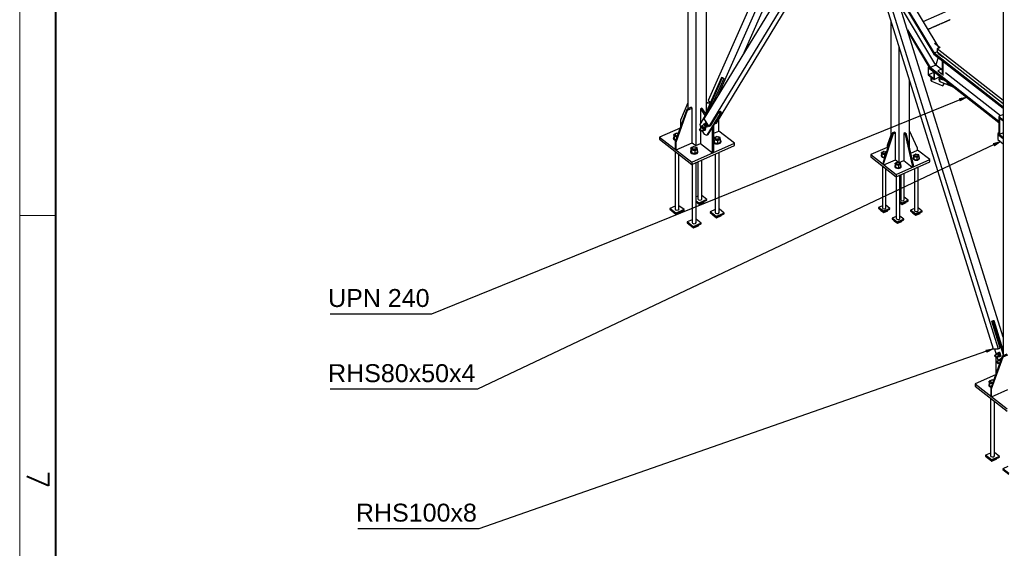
# Paper-space layout 'A0 Advance Steel' of a CAD drawing. Header units: millimetres. Extents: x 292 to 712, y 182 to 776.
# Tile 2 of 61: x 292 to 430, y 284 to 358. Entities that reach past the tile are written whole.
import ezdxf

# ---------------------------------------------------------------- set-up
doc = ezdxf.new("R2010")
doc.units = ezdxf.units.MM
doc.layers.get('0').update_dxf_attribs({"linetype": 'CONTINUOUS'})
for name, color, linetype, lineweight in [('5', 7, 'CONTINUOUS', 15), ('RAHM2', 1, 'CONTINUOUS', 15), ('RAHM3', 51, 'CONTINUOUS', 30), ('RAHM5', 3, 'CONTINUOUS', 40)]:
    doc.layers.add(name, color=color, linetype=linetype, lineweight=lineweight)
for name, color, linetype in [('AS_Belki', 145, 'CONTINUOUS'), ('AS_Blachy', 30, 'CONTINUOUS'), ('AS_Kotwy', 9, 'CONTINUOUS'), ('AS_Kraty', 9, 'CONTINUOUS'), ('AS_Schody', 253, 'CONTINUOUS'), ('AS_Sruby', 9, 'CONTINUOUS')]:
    doc.layers.add(name, color=color, linetype=linetype)
doc.styles.add('Arial', font='arial.ttf')
doc.styles.add('ROMANS', font='romans.shx', dxfattribs={"width": 0.9})

# ---------------------------------------------------------------- blocks, each defined once
blk = doc.blocks.new('132QEWDSAASD')
at = {"layer": 'RAHM2'}
blk.add_line((446, 0), (446, 5), dxfattribs=at)
blk.add_lwpolyline([(0, 0), (0, 420), (594, 420), (594, 0)], close=True, dxfattribs=at)
at = {"layer": 'RAHM5'}
blk.add_line((25, 5), (589, 5), dxfattribs=at)
at = {"layer": 'RAHM3', "style": 'ROMANS'}
blk.add_text('7', height=3, dxfattribs=at).set_placement((481.5, 1))
blk = doc.blocks.new('5ytrhfgvc')
at = {"layer": '5'}
blk.add_blockref('132QEWDSAASD', (0, 0), dxfattribs=at)

psp = doc.layouts.new('A0 Advance Steel')

# ---------------------------------------------------------------- hatches: boundary and pattern name
at = {"layer": 'AS_Kraty', "extrusion": (-3.81165e-17, 0.809331, 0.587353)}
h = psp.add_hatch(dxfattribs=at)
h.set_pattern_fill('GRATE', color=9, scale=0.266667, angle=127.0557, style=0)
h.set_pattern_definition([(127.0557, (-431.33213, -32640.98372), (-0.1689205, -0.1275485), []), (217.0557, (-431.3321, -32640.9837), (0.510194, -0.675682), [])])
h.paths.add_polyline_path([(-428.54, -32652.98), (-419.27, -32646.02), (-419.32, -32645.83), (-420.49, -32642.52), (-420.13, -32642.88), (-420.91, -32641.73), (-420.54, -32641.45), (-429.76, -32629.25), (-429.76, -32649.38), (-428.57, -32651.06), (-428.57, -32652.94)], flags=0)
h.paths.add_polyline_path([(-434.32, -32650.74), (-434.32, -32650.19), (-434.29, -32650.12), (-432.37, -32648.68), (-432.37, -32648.58), (-432.37, -32627.89), (-432.39, -32627.86), (-438.31, -32632.3), (-438.35, -32632.36), (-438.35, -32645.42)], flags=0)
h.paths.add_polyline_path([(-438.35, -32645.42), (-438.35, -32632.36), (-438.36, -32632.34), (-444.65, -32637.07), (-444.64, -32637.08)], flags=0)

# ---------------------------------------------------------------- linework, layer by layer
at = {"color": 0, "linetype": 'ByBlock', "lineweight": -2}
for p, q in [((423.63, 346.58), (424.61, 346.8)), ((423.63, 346.58), (423.75, 346.27)), ((424.61, 346.8), (423.75, 346.27)), ((428.41, 340.3), (429.38, 340.58)), ((428.41, 340.3), (428.55, 340)), ((429.38, 340.58), (428.55, 340)), ((427.35, 311.5, -40087.8), (428.35, 311.67, -40087.8)), ((427.35, 311.5, -40087.8), (427.46, 311.18, -40087.8)), ((428.35, 311.67, -40087.8), (427.46, 311.18, -40087.8))]:
    psp.add_line(p, q, dxfattribs=at)
at = {"color": 7}
for points in [[(424.61, 346.8), (349.93, 316.51), (335.76, 316.51)], [(429.38, 340.58), (356.34, 306.02), (335.76, 306.02)], [(428.35, 311.67), (356.53, 286.56), (339.64, 286.56)]]:
    psp.add_lwpolyline(points, dxfattribs=at)
at = {"layer": 'AS_Belki', "linetype": 'Continuous', "ltscale": 0.15}
for p, q in [((385.7, 484.72), (385.7, 345.15)), ((386.82, 484.72), (386.82, 340.02)), ((429.76, 484.72), (429.76, 310.71)), ((388.31, 344.48), (388.31, 390.6)), ((402.83, 378.61), (388.57, 346.34)), ((390, 347.14), (403.45, 377.58)), ((393.59, 353.03), (404.01, 376.64)), ((406.83, 374.79), (387.95, 343.77)), ((407.53, 373.72), (388.65, 342.7)), ((389.72, 343.17), (408.25, 373.62)), ((409.47, 372.2), (428.35, 311.67)), ((410.17, 372.18), (429.05, 311.65)), ((429.76, 313.28), (411.27, 372.55)), ((414.08, 357.44), (414.08, 341.1)), ((416.69, 355.17), (416.69, 355.5)), ((415.2, 353.85), (415.2, 337.69)), ((419.38, 351), (419.29, 350.96)), ((419.29, 350.96), (420.09, 350.34)), ((419.29, 350.96), (419.29, 349.88)), ((419.33, 350.88), (420.05, 350.31)), ((419.33, 349.9), (419.33, 350.88)), ((390.73, 349.39), (389.2, 345.93)), ((390.58, 349.5), (390.59, 349.49)), ((390.58, 349.5), (390.58, 349.5)), ((390.59, 349.49), (390.73, 349.39)), ((419.29, 349.88), (420.09, 349.26)), ((420.05, 350.22), (419.33, 349.9)), ((420.05, 349.34), (419.33, 349.9)), ((420.05, 350.31), (420.05, 349.34)), ((420.09, 350.34), (420.09, 349.26)), ((420.09, 349.26), (420.97, 349.65)), ((416.69, 339.67), (416.69, 349.06)), ((421.9, 348.69), (421.88, 348.65)), ((421.88, 348.65), (422, 348.55)), ((422, 348.62), (421.9, 348.69)), ((422.02, 348.65), (421.9, 348.69)), ((422.09, 348.77), (422, 348.62)), ((422, 348.55), (422.12, 348.74)), ((422, 348.55), (422.79, 348.22)), ((388.57, 346.34), (388.89, 346.09)), ((387.95, 343.77), (388.65, 342.7)), ((388.92, 342.82), (390.08, 344.73)), ((390.08, 344.73), (390.27, 344.81)), ((390.27, 344.81), (390.28, 344.82)), ((390.28, 344.82), (390.27, 344.81)), ((388.65, 342.7), (388.92, 342.82)), ((389.47, 343.06), (389.72, 343.17)), ((429.14, 341.79), (429.01, 341.73)), ((429.14, 341.63), (429.01, 341.73)), ((429.01, 341.73), (429.01, 340.87)), ((386.32, 340.41), (386.82, 340.02)), ((386.82, 340.02), (387.48, 340.31)), ((429.01, 340.87), (429.76, 340.29)), ((414.7, 338.04), (415.14, 337.7)), ((415.23, 337.67), (415.86, 337.95)), ((428.15, 315.51), (428.33, 315.59)), ((429.32, 311.77), (428.15, 315.51)), ((428.33, 315.59), (428.34, 315.59)), ((428.34, 315.59), (428.34, 315.59)), ((428.35, 311.67), (429.05, 311.65)), ((429.05, 311.65), (429.32, 311.77)), ((429.62, 311.9), (429.76, 311.96))]:
    psp.add_line(p, q, dxfattribs=at)
at = {"layer": 'AS_Blachy', "linetype": 'Continuous', "ltscale": 0.15}
for p, q in [((390.4, 349.52), (388.31, 344.78)), ((388.44, 344.69), (390.53, 349.42)), ((390.53, 349.42), (390.4, 349.52)), ((390.59, 349.49), (390.4, 349.52)), ((390.72, 349.39), (390.53, 349.42)), ((419.73, 349.53), (419.64, 349.61)), ((419.64, 349.61), (419.64, 349.09)), ((419.73, 349.53), (419.73, 349.01)), ((420.99, 349.63), (420.78, 349.28)), ((420.78, 349.28), (420.8, 349.06)), ((420.78, 349.28), (420.88, 349.21)), ((420.93, 349.29), (420.88, 349.21)), ((421.09, 349.55), (420.93, 349.29)), ((419.64, 349.09), (419.73, 349.01)), ((419.73, 349.01), (420.21, 348.81)), ((420.21, 348.81), (421.32, 348.35)), ((420.8, 349.06), (420.9, 348.99)), ((420.88, 349.21), (420.9, 349)), ((420.9, 349), (420.9, 348.99)), ((420.9, 348.99), (422.85, 348.18)), ((421.32, 348.35), (421.55, 348.72)), ((385.7, 345.99), (384.68, 343.58)), ((386.2, 345.37), (385.56, 345.08)), ((385.68, 344.98), (386.32, 345.26)), ((386.32, 345.26), (386.2, 345.37)), ((386.32, 340.41), (386.32, 345.26)), ((387.65, 345.24), (387.48, 345.17)), ((387.59, 345.09), (387.48, 345.17)), ((387.48, 345.17), (387.48, 343.11)), ((387.59, 345.09), (387.76, 345.16)), ((387.76, 345.16), (387.65, 345.24)), ((388.26, 344.39), (387.76, 345.16)), ((389.25, 346.02), (388.28, 344.42)), ((388.83, 345.96), (388.31, 346.03)), ((388.8, 345.88), (388.31, 345.94)), ((389.35, 346.07), (389.25, 346.02)), ((389.29, 345.97), (389.25, 346.02)), ((385.56, 345.08), (383.96, 340.6)), ((384.09, 340.5), (385.68, 344.98)), ((385.68, 344.98), (385.56, 345.08)), ((388, 343.97), (387.41, 342.99)), ((388.15, 344.22), (387.59, 345.09)), ((388.28, 344.42), (388, 343.97)), ((390.24, 344.52), (388.39, 341.49)), ((388.56, 341.56), (390.41, 344.6)), ((390.24, 344.52), (390.1, 344.74)), ((390.41, 344.6), (390.24, 344.52)), ((390.41, 344.6), (390.27, 344.81)), ((384.63, 342.48), (381.78, 341.22)), ((384.68, 343.58), (384.68, 342.62)), ((387.41, 342.99), (387.51, 342.41)), ((387.48, 342.58), (387.48, 342.39)), ((389.16, 339), (389.16, 342.56)), ((389.33, 342.75), (389.26, 342.72)), ((389.33, 342.75), (389.31, 342.79)), ((389.33, 339.07), (389.33, 342.75)), ((390.05, 342.06), (390.05, 343.72)), ((381.78, 341.22), (386.26, 337.72)), ((381.78, 341.22), (381.78, 340.9)), ((387.48, 342.06), (387.48, 340.31)), ((387.68, 342.13), (388.01, 341.64)), ((388.01, 341.64), (388.39, 341.49)), ((388.39, 341.49), (388.56, 341.56)), ((389.33, 341.74), (390.05, 342.06)), ((392.23, 340.35), (390.05, 342.06)), ((414.31, 341.8), (412.97, 337.71)), ((413.1, 337.61), (414.43, 341.7)), ((414.08, 341.5), (413.54, 340.03)), ((414.57, 341.92), (414.31, 341.8)), ((414.43, 341.7), (414.31, 341.8)), ((414.43, 341.7), (414.7, 341.82)), ((414.7, 341.82), (414.57, 341.92)), ((414.7, 338.04), (414.7, 341.82)), ((416.03, 341.8), (415.86, 341.72)), ((415.86, 341.72), (416.06, 341.57)), ((415.86, 341.72), (415.86, 337.95)), ((416.23, 341.64), (416.03, 341.8)), ((416.23, 341.64), (416.06, 341.57)), ((416.06, 341.57), (417.06, 337.28)), ((417.23, 337.35), (416.23, 341.64)), ((417.79, 339.68), (416.69, 342.09)), ((381.78, 340.9), (386.26, 337.39)), ((383.96, 340.6), (384.09, 340.5)), ((383.96, 340.6), (383.96, 339.52)), ((384.09, 339.42), (384.09, 340.5)), ((384.09, 339.42), (386.32, 340.41)), ((386.26, 337.72), (392.23, 340.35)), ((386.26, 337.39), (392.23, 340.03)), ((387.48, 340.31), (389.16, 339)), ((392.23, 340.03), (392.23, 340.35)), ((413.54, 339.76), (411.28, 338.77)), ((413.54, 340.03), (413.54, 339.76)), ((413.54, 339.76), (413.62, 339.7)), ((417.79, 339.41), (417.79, 339.68)), ((389.16, 339), (389.33, 339.07)), ((411.28, 338.77), (412.97, 337.44)), ((411.28, 338.77), (411.28, 338.44)), ((411.28, 338.44), (414.8, 335.69)), ((416.85, 338.99), (417.79, 339.41)), ((419.49, 338.08), (417.79, 339.41)), ((386.26, 337.72), (386.26, 337.39)), ((412.97, 337.71), (413.1, 337.61)), ((412.97, 337.71), (412.97, 337.44)), ((412.97, 337.44), (413.1, 337.34)), ((412.97, 337.44), (413.1, 337.34)), ((413.1, 337.34), (414.7, 338.04)), ((413.1, 337.34), (413.1, 337.61)), ((413.1, 337.34), (414.8, 336.01)), ((414.8, 336.01), (419.49, 338.08)), ((414.8, 335.69), (419.49, 337.76)), ((415.86, 337.95), (417.06, 337.01)), ((417.06, 337.28), (417.23, 337.35)), ((417.06, 337.28), (417.06, 337.01)), ((417.06, 337.01), (417.23, 337.08)), ((417.23, 337.08), (417.23, 337.35)), ((419.49, 337.76), (419.49, 338.08)), ((414.8, 336.01), (414.8, 335.69)), ((428.3, 315.51), (428.16, 315.51)), ((428.47, 315.58), (428.3, 315.51)), ((428.3, 315.51), (429.76, 310.84)), ((428.47, 315.58), (428.33, 315.59)), ((429.76, 311.47), (428.47, 315.58)), ((428.53, 311.66), (428.78, 310.87)), ((428.73, 311.01), (428.73, 310.85)), ((430.25, 310.93), (429.61, 310.65)), ((429.76, 311.79), (429.65, 311.8)), ((429.76, 311.71), (429.68, 311.72)), ((429.74, 310.55), (430.38, 310.83)), ((429.61, 310.65), (428.01, 306.17)), ((428.14, 306.07), (429.74, 310.55)), ((428.73, 310.51), (428.73, 308.19)), ((428.87, 310.57), (429.05, 310)), ((429.14, 309.7), (429.17, 309.61)), ((429.17, 309.61), (429.22, 309.55)), ((429.74, 310.55), (429.61, 310.65)), ((428.69, 308.05), (425.84, 306.79)), ((425.84, 306.79), (430.32, 303.29)), ((425.84, 306.79), (425.84, 306.47)), ((425.84, 306.47), (430.32, 302.96)), ((428.01, 306.17), (428.14, 306.07)), ((428.01, 306.17), (428.01, 305.09)), ((428.14, 304.99), (428.14, 306.07)), ((428.14, 304.99), (430.38, 305.98))]:
    psp.add_line(p, q, dxfattribs=at)
at = {"layer": 'AS_Kotwy', "linetype": 'Continuous', "ltscale": 0.15}
for p, q in [((383.69, 341.08), (383.69, 341)), ((384.14, 341.76), (383.74, 341.58)), ((383.8, 341.29), (383.74, 341.58)), ((383.74, 341.58), (383.74, 341.21)), ((383.74, 341.21), (383.8, 340.92)), ((384.17, 341.2), (383.8, 341.29)), ((383.8, 341.29), (383.8, 340.92)), ((383.93, 341.6), (383.93, 341.49)), ((384.23, 341.73), (384.14, 341.76)), ((389.75, 341.29), (389.35, 341.11)), ((389.41, 340.82), (389.35, 341.11)), ((389.35, 341.11), (389.35, 340.75)), ((389.53, 341.13), (389.53, 341.02)), ((389.83, 341.27), (389.75, 341.29)), ((390.21, 341.17), (389.98, 341.23)), ((390.08, 340.97), (390.08, 341.08)), ((390.27, 340.88), (390.21, 341.17)), ((383.8, 340.92), (384.05, 340.86)), ((386.55, 339.88), (386.15, 339.7)), ((386.21, 339.41), (386.15, 339.7)), ((386.15, 339.7), (386.15, 339.33)), ((386.33, 339.72), (386.33, 339.61)), ((386.63, 339.86), (386.55, 339.88)), ((387.01, 339.76), (386.78, 339.82)), ((386.89, 339.56), (386.89, 339.67)), ((387.07, 339.47), (387.01, 339.76)), ((389.35, 340.75), (389.41, 340.45)), ((389.87, 340.71), (389.41, 340.82)), ((389.41, 340.82), (389.41, 340.45)), ((389.41, 340.45), (389.87, 340.34)), ((390.27, 340.88), (389.87, 340.71)), ((389.87, 340.71), (389.87, 340.34)), ((389.87, 340.34), (390.27, 340.52)), ((390.27, 340.52), (390.27, 340.88)), ((390.33, 340.57), (390.33, 340.65)), ((383.93, 339.22), (383.93, 331.19)), ((384.48, 331.15), (384.48, 338.79)), ((386.09, 339.2), (386.09, 339.13)), ((386.15, 339.33), (386.21, 339.04)), ((386.67, 339.29), (386.21, 339.41)), ((386.21, 339.41), (386.21, 339.04)), ((386.21, 339.04), (386.67, 338.93)), ((387.07, 339.47), (386.67, 339.29)), ((386.67, 339.29), (386.67, 338.93)), ((386.67, 338.93), (387.07, 339.1)), ((387.07, 339.1), (387.07, 339.47)), ((387.13, 339.16), (387.13, 339.24)), ((389.53, 338.84), (389.53, 330.73)), ((390.08, 330.68), (390.08, 339.08)), ((412.7, 338.65), (412.7, 338.6)), ((412.98, 339.17), (412.75, 339.07)), ((412.8, 338.83), (412.75, 339.07)), ((412.75, 339.07), (412.75, 338.76)), ((412.75, 338.76), (412.8, 338.52)), ((413.19, 338.73), (412.8, 338.83)), ((412.8, 338.83), (412.8, 338.52)), ((412.8, 338.52), (413.19, 338.42)), ((412.9, 339.09), (412.9, 339)), ((413.09, 339.22), (413.02, 339.19)), ((413.14, 339.21), (413.09, 339.22)), ((413.33, 338.79), (413.19, 338.73)), ((413.19, 338.73), (413.19, 338.42)), ((413.19, 338.42), (413.21, 338.42)), ((413.44, 339.14), (413.32, 339.17)), ((413.38, 338.96), (413.38, 339.05)), ((417.18, 338.28), (417.18, 338.22)), ((417.46, 338.8), (417.23, 338.7)), ((417.28, 338.45), (417.23, 338.7)), ((417.23, 338.7), (417.23, 338.39)), ((417.23, 338.39), (417.28, 338.14)), ((417.67, 338.36), (417.28, 338.45)), ((417.28, 338.45), (417.28, 338.14)), ((417.39, 338.72), (417.39, 338.62)), ((417.57, 338.85), (417.5, 338.82)), ((417.62, 338.84), (417.57, 338.85)), ((418.01, 338.51), (417.67, 338.36)), ((417.67, 338.36), (417.67, 338.04)), ((417.96, 338.75), (417.8, 338.79)), ((417.86, 338.58), (417.86, 338.68)), ((418.01, 338.51), (417.96, 338.75)), ((418.01, 338.19), (418.01, 338.51)), ((418.06, 338.25), (418.06, 338.31)), ((386.33, 337.42), (386.33, 329.31)), ((386.89, 329.27), (386.89, 337.67)), ((387.13, 337.77), (387.13, 332.6)), ((387.68, 332.56), (387.68, 338.02)), ((412.9, 337.17), (412.9, 331.35)), ((414.63, 337.15), (414.63, 337.09)), ((414.9, 337.67), (414.68, 337.57)), ((414.73, 337.33), (414.68, 337.57)), ((414.68, 337.57), (414.68, 337.26)), ((414.68, 337.26), (414.73, 337.01)), ((415.12, 337.23), (414.73, 337.33)), ((414.73, 337.33), (414.73, 337.01)), ((414.73, 337.01), (415.12, 336.92)), ((414.83, 337.59), (414.83, 337.49)), ((415.01, 337.72), (414.95, 337.69)), ((415.06, 337.71), (415.01, 337.72)), ((415.45, 337.38), (415.12, 337.23)), ((415.12, 337.23), (415.12, 336.92)), ((415.12, 336.92), (415.45, 337.06)), ((415.4, 337.62), (415.24, 337.66)), ((415.3, 337.46), (415.3, 337.55)), ((415.45, 337.38), (415.4, 337.62)), ((415.45, 337.06), (415.45, 337.38)), ((415.5, 337.12), (415.5, 337.18)), ((417.28, 338.14), (417.67, 338.04)), ((417.67, 338.04), (418.01, 338.19)), ((417.86, 330.94), (417.86, 337.04)), ((413.38, 331.31), (413.38, 336.8)), ((414.83, 335.7), (414.83, 329.85)), ((415.3, 329.81), (415.3, 335.91)), ((415.46, 335.98), (415.46, 332.48)), ((415.94, 332.44), (415.94, 336.19)), ((417.39, 336.83), (417.39, 330.98)), ((387.13, 332.98), (386.89, 332.87)), ((388.39, 332.5), (387.68, 333.06)), ((415.46, 332.77), (415.3, 332.7)), ((416.49, 332.4), (415.94, 332.83)), ((383.93, 331.57), (383.22, 331.25)), ((385.2, 331.09), (384.48, 331.64)), ((387.26, 332), (386.89, 332.29)), ((386.89, 332.19), (387.26, 331.89)), ((386.89, 332.17), (387.32, 331.84)), ((388.39, 332.5), (387.26, 332)), ((387.26, 331.89), (388.39, 332.39)), ((387.26, 332), (387.26, 331.89)), ((387.32, 331.84), (388.01, 332.14)), ((387.32, 331.92), (387.32, 331.84)), ((388.01, 332.14), (388.01, 332.22)), ((388.39, 332.39), (388.39, 332.5)), ((412.9, 331.64), (412.35, 331.4)), ((413.03, 330.87), (412.35, 331.4)), ((412.35, 331.4), (412.35, 331.29)), ((413.93, 331.27), (413.38, 331.7)), ((415.59, 332), (415.3, 332.22)), ((415.3, 332.11), (415.59, 331.89)), ((415.3, 332.06), (415.63, 331.81)), ((416.49, 332.4), (415.59, 332)), ((415.59, 331.89), (416.49, 332.29)), ((415.59, 332), (415.59, 331.89)), ((415.63, 331.81), (416.22, 332.07)), ((415.63, 331.91), (415.63, 331.81)), ((416.22, 332.07), (416.22, 332.16)), ((416.49, 332.29), (416.49, 332.4)), ((384.06, 330.59), (383.22, 331.25)), ((383.22, 331.25), (383.22, 331.14)), ((383.22, 331.14), (384.06, 330.48)), ((383.6, 330.84), (383.6, 330.83)), ((383.6, 330.83), (384.12, 330.42)), ((385.2, 331.09), (384.06, 330.59)), ((384.06, 330.48), (385.2, 330.98)), ((384.06, 330.59), (384.06, 330.48)), ((384.12, 330.42), (384.81, 330.73)), ((384.12, 330.5), (384.12, 330.42)), ((384.81, 330.73), (384.81, 330.81)), ((385.2, 330.98), (385.2, 331.09)), ((389.53, 331.1), (388.82, 330.79)), ((389.67, 330.12), (388.82, 330.79)), ((388.82, 330.79), (388.82, 330.68)), ((388.82, 330.68), (389.67, 330.01)), ((389.2, 330.38), (389.2, 330.36)), ((389.2, 330.36), (389.72, 329.96)), ((390.8, 330.62), (389.67, 330.12)), ((389.67, 330.01), (390.8, 330.51)), ((389.67, 330.12), (389.67, 330.01)), ((389.72, 329.96), (390.41, 330.26)), ((389.72, 330.04), (389.72, 329.96)), ((390.8, 330.62), (390.08, 331.18)), ((390.41, 330.26), (390.41, 330.34)), ((390.8, 330.51), (390.8, 330.62)), ((412.35, 331.29), (413.03, 330.76)), ((412.63, 331.07), (412.63, 331.02)), ((412.63, 331.02), (413.07, 330.68)), ((413.93, 331.27), (413.03, 330.87)), ((413.03, 330.76), (413.93, 331.16)), ((413.03, 330.87), (413.03, 330.76)), ((413.07, 330.68), (413.66, 330.94)), ((413.07, 330.78), (413.07, 330.68)), ((413.66, 330.94), (413.66, 331.04)), ((413.93, 331.16), (413.93, 331.27)), ((414.83, 330.14), (414.27, 329.9)), ((415.86, 329.76), (415.3, 330.2)), ((417.39, 331.27), (416.83, 331.02)), ((417.51, 330.49), (416.83, 331.02)), ((416.83, 331.02), (416.83, 330.92)), ((416.83, 330.92), (417.51, 330.39)), ((417.11, 330.7), (417.11, 330.65)), ((417.11, 330.65), (417.55, 330.31)), ((418.42, 330.89), (417.51, 330.49)), ((417.51, 330.39), (418.42, 330.78)), ((417.51, 330.49), (417.51, 330.39)), ((417.55, 330.31), (418.14, 330.57)), ((417.55, 330.4), (417.55, 330.31)), ((418.42, 330.89), (417.86, 331.33)), ((418.14, 330.57), (418.14, 330.66)), ((418.42, 330.78), (418.42, 330.89)), ((386.33, 329.69), (385.62, 329.37)), ((386.47, 328.71), (385.62, 329.37)), ((385.62, 329.37), (385.62, 329.27)), ((385.62, 329.27), (386.47, 328.6)), ((386, 328.97), (386, 328.95)), ((386, 328.95), (386.52, 328.55)), ((387.6, 329.21), (386.47, 328.71)), ((386.47, 328.6), (387.6, 329.1)), ((386.47, 328.71), (386.47, 328.6)), ((386.52, 328.55), (387.22, 328.85)), ((386.52, 328.63), (386.52, 328.55)), ((387.6, 329.21), (386.89, 329.77)), ((387.22, 328.85), (387.22, 328.93)), ((387.6, 329.1), (387.6, 329.21)), ((414.95, 329.36), (414.27, 329.9)), ((414.27, 329.9), (414.27, 329.79)), ((414.27, 329.79), (414.95, 329.26)), ((414.55, 329.57), (414.55, 329.52)), ((414.55, 329.52), (414.99, 329.18)), ((415.86, 329.76), (414.95, 329.36)), ((414.95, 329.26), (415.86, 329.66)), ((414.95, 329.36), (414.95, 329.26)), ((414.99, 329.18), (415.58, 329.44)), ((414.99, 329.27), (414.99, 329.18)), ((415.58, 329.44), (415.58, 329.53)), ((415.86, 329.66), (415.86, 329.76)), ((427.74, 306.65), (427.74, 306.57)), ((428.2, 307.32), (427.8, 307.15)), ((427.86, 306.85), (427.8, 307.15)), ((427.8, 307.15), (427.8, 306.78)), ((427.8, 306.78), (427.86, 306.49)), ((428.23, 306.76), (427.86, 306.85)), ((427.86, 306.85), (427.86, 306.49)), ((427.99, 307.16), (427.99, 307.05)), ((428.29, 307.3), (428.2, 307.32)), ((427.86, 306.49), (428.11, 306.43)), ((427.99, 304.79), (427.99, 296.76)), ((428.54, 296.71), (428.54, 304.35)), ((427.99, 297.13), (427.27, 296.82)), ((429.25, 296.65), (428.54, 297.21)), ((428.12, 296.16), (427.27, 296.82)), ((427.27, 296.82), (427.27, 296.71)), ((427.27, 296.71), (428.12, 296.05)), ((427.66, 296.41), (427.66, 296.4)), ((427.66, 296.4), (428.18, 295.99)), ((429.25, 296.65), (428.12, 296.16)), ((428.12, 296.05), (429.25, 296.55)), ((428.12, 296.16), (428.12, 296.05)), ((428.18, 295.99), (428.87, 296.3)), ((428.18, 296.07), (428.18, 295.99)), ((428.87, 296.3), (428.87, 296.38)), ((429.25, 296.55), (429.25, 296.65)), ((430.39, 295.26), (429.68, 294.94)), ((430.53, 294.28), (429.68, 294.94)), ((429.68, 294.94), (429.68, 294.83)), ((429.68, 294.83), (430.53, 294.17))]:
    psp.add_line(p, q, dxfattribs=at)
at = {"layer": 'AS_Kotwy', "linetype": 'Continuous', "ltscale": 0.15, "extrusion": (2.49335e-15, 0.809331, 0.587353)}
for centre in [(-389.81, -200.35, 276.07), (-386.61, -199.52, 274.92)]:
    psp.add_circle(centre, 0.28, dxfattribs=at)
at = {"layer": 'AS_Kotwy', "linetype": 'Continuous', "ltscale": 0.15, "extrusion": (2.92742e-15, 0.809331, 0.587353)}
for centre in [(-413.14, -199.16, 274.42), (-417.62, -198.94, 274.12), (-415.07, -198.27, 273.21)]:
    psp.add_circle(centre, 0.24, dxfattribs=at)
at = {"layer": 'AS_Kotwy', "linetype": 'Continuous', "ltscale": 0.15, "extrusion": (6.20597e-16, 0.809331, 0.587353)}
for centre in [(-384.21, -200.34, 276.06), (-428.26, -180.12, 248.19)]:
    psp.add_arc(centre, 0.52, 332.7969, 70.4995, dxfattribs=at)
at = {"layer": 'AS_Kotwy', "linetype": 'Continuous', "ltscale": 0.15, "extrusion": (-1.11022e-16, 0.809331, 0.587353)}
for centre, radius, start, end in [((-384.21, -200.3, 276), 0.52, 3.176, 67.5167), ((-384.21, -200.62, 276.44), 0.28, 237.9319, 98.6178), ((-384.21, -200.56, 276.36), 0.28, 351.926, 90.4991), ((-413.14, -199.1, 274.35), 0.24, 351.926, 171.926), ((-417.62, -198.7, 273.79), 0.44, 332.7092, 207.4487), ((-417.62, -198.88, 274.04), 0.24, 351.926, 171.926), ((-415.07, -198.22, 273.13), 0.24, 351.926, 171.926), ((-415.07, -197.34, 271.92), 0.24, 112.7269, 141.1249), ((-387.4, -195.34, 269.17), 0.28, 351.926, 171.926), ((-415.7, -195.27, 269.07), 0.24, 351.926, 171.926), ((-384.21, -194.51, 268.03), 0.28, 351.926, 171.926), ((-389.81, -194.24, 267.65), 0.28, 351.926, 171.926), ((-417.62, -194.39, 267.86), 0.24, 351.926, 171.926), ((-386.61, -193.41, 266.51), 0.28, 351.926, 171.926), ((-428.26, -180.4, 248.58), 0.28, 237.9319, 98.6178), ((-428.26, -180.08, 248.13), 0.52, 3.176, 67.5167), ((-428.26, -174.29, 240.16), 0.28, 351.926, 171.926)]:
    psp.add_arc(centre, radius, start, end, dxfattribs=at)
at = {"layer": 'AS_Kotwy', "linetype": 'Continuous', "ltscale": 0.15, "extrusion": (2.6446e-15, 0.809331, 0.587353)}
for centre, end in [((-389.81, -200.29, 275.98), 171.926), ((-428.26, -180.34, 248.49), 90.4991)]:
    psp.add_arc(centre, 0.28, 351.926, end, dxfattribs=at)
at = {"layer": 'AS_Kotwy', "linetype": 'Continuous', "ltscale": 0.15, "extrusion": (5.40022e-15, 0.809331, 0.587353)}
psp.add_arc((-386.61, -199.46, 274.84), 0.28, 351.926, 171.926, dxfattribs=at)
at = {"layer": 'AS_Kotwy', "linetype": 'Continuous', "ltscale": 0.15, "extrusion": (-1.26478e-15, -0.809331, -0.587353)}
for start, end in [(204.1642, 207.2031), (332.6223, 155.4586)]:
    psp.add_arc((389.81, -200.07, -275.68), 0.52, start, end, dxfattribs=at)
at = {"layer": 'AS_Kotwy', "linetype": 'Continuous', "ltscale": 0.15, "extrusion": (1.26478e-15, 0.809331, 0.587353)}
psp.add_arc((-389.81, -200.03, 275.62), 0.52, 24.5415, 183.176, dxfattribs=at)
at = {"layer": 'AS_Kotwy', "linetype": 'Continuous', "ltscale": 0.15, "extrusion": (1.35222e-15, 0.809331, 0.587353)}
psp.add_arc((-386.61, -199.24, 274.54), 0.52, 332.7969, 207.3777, dxfattribs=at)
at = {"layer": 'AS_Kotwy', "linetype": 'Continuous', "ltscale": 0.15, "extrusion": (6.12643e-16, 0.809331, 0.587353)}
psp.add_arc((-386.61, -199.2, 274.48), 0.52, 3.176, 183.176, dxfattribs=at)
at = {"layer": 'AS_Kotwy', "linetype": 'Continuous', "ltscale": 0.15, "extrusion": (1.61826e-15, 0.809331, 0.587353)}
psp.add_arc((-413.14, -198.92, 274.09), 0.44, 332.7092, 97.7885, dxfattribs=at)
at = {"layer": 'AS_Kotwy', "linetype": 'Continuous', "ltscale": 0.15, "extrusion": (7.44219e-16, 0.809331, 0.587353)}
for centre, end in [((-413.14, -198.88, 274.05), 95.3973), ((-417.62, -198.66, 273.75), 183.176), ((-415.07, -198, 272.83), 183.176)]:
    psp.add_arc(centre, 0.44, 3.176, end, dxfattribs=at)
at = {"layer": 'AS_Kotwy', "linetype": 'Continuous', "ltscale": 0.15, "extrusion": (7.53618e-16, 0.809331, 0.587353)}
psp.add_arc((-415.07, -198.03, 272.88), 0.44, 332.7092, 207.4487, dxfattribs=at)
at = {"layer": 'AS_Kotwy', "linetype": 'Continuous', "ltscale": 0.15, "extrusion": (-6.55007e-16, 0.809331, 0.587353)}
psp.add_arc((-417.62, -198, 272.83), 0.24, 112.7267, 141.1251, dxfattribs=at)
at = {"layer": 'AS_Kotwy', "linetype": 'Continuous', "ltscale": 0.15, "extrusion": (3.10387e-15, 0.809331, 0.587353)}
for centre in [(-413.14, -194.61, 268.16), (-415.07, -193.73, 266.94)]:
    psp.add_arc(centre, 0.24, 351.926, 171.926, dxfattribs=at)
at = {"layer": 'AS_Kraty', "linetype": 'Continuous', "ltscale": 0.15}
for p, q in [((418.59, 357.35), (427.11, 361.11)), ((422.14, 357.5), (422.09, 357.47)), ((422.2, 357.52), (422.14, 357.5)), ((422.25, 357.54), (422.2, 357.52)), ((422.3, 357.57), (422.25, 357.54)), ((422.36, 357.59), (422.3, 357.57)), ((419.27, 356.23), (419.26, 356.22)), ((419.32, 356.25), (419.27, 356.23)), ((419.37, 356.27), (419.32, 356.25)), ((419.43, 356.3), (419.37, 356.27)), ((419.48, 356.32), (419.43, 356.3)), ((419.53, 356.34), (419.48, 356.32)), ((419.59, 356.37), (419.53, 356.34)), ((419.64, 356.39), (419.59, 356.37)), ((419.69, 356.42), (419.64, 356.39)), ((419.75, 356.44), (419.69, 356.42)), ((419.8, 356.46), (419.75, 356.44)), ((419.85, 356.49), (419.8, 356.46)), ((419.96, 356.53), (419.85, 356.49)), ((420.01, 356.56), (419.96, 356.53)), ((420.07, 356.58), (420.01, 356.56)), ((420.12, 356.6), (420.07, 356.58)), ((420.17, 356.63), (420.12, 356.6)), ((420.23, 356.65), (420.17, 356.63)), ((420.28, 356.67), (420.23, 356.65)), ((420.33, 356.7), (420.28, 356.67)), ((420.39, 356.72), (420.33, 356.7)), ((420.44, 356.74), (420.39, 356.72)), ((420.49, 356.77), (420.44, 356.74)), ((420.55, 356.79), (420.49, 356.77)), ((420.6, 356.82), (420.55, 356.79)), ((420.65, 356.84), (420.6, 356.82)), ((420.71, 356.86), (420.65, 356.84)), ((420.76, 356.89), (420.71, 356.86)), ((420.81, 356.91), (420.76, 356.89)), ((420.87, 356.93), (420.81, 356.91)), ((420.92, 356.96), (420.87, 356.93)), ((421.03, 357), (420.92, 356.96)), ((421.08, 357.03), (421.03, 357)), ((421.13, 357.05), (421.08, 357.03)), ((421.19, 357.07), (421.13, 357.05)), ((421.24, 357.1), (421.19, 357.07)), ((421.29, 357.12), (421.24, 357.1)), ((421.35, 357.14), (421.29, 357.12)), ((421.4, 357.17), (421.35, 357.14)), ((421.5, 357.22), (421.4, 357.17)), ((421.56, 357.24), (421.5, 357.22)), ((421.61, 357.26), (421.56, 357.24)), ((421.66, 357.29), (421.61, 357.26)), ((421.72, 357.31), (421.66, 357.29)), ((421.77, 357.33), (421.72, 357.31)), ((421.82, 357.36), (421.77, 357.33)), ((421.88, 357.38), (421.82, 357.36)), ((421.93, 357.4), (421.88, 357.38)), ((421.98, 357.43), (421.93, 357.4)), ((422.04, 357.45), (421.98, 357.43)), ((422.09, 357.47), (422.04, 357.45)), ((420.16, 354.34), (420.94, 353.73)), ((420.54, 353.55), (420.52, 353.54)), ((429.76, 346.32), (420.52, 353.54)), ((420.52, 353.54), (420.52, 353.11)), ((420.59, 353.57), (420.54, 353.55)), ((420.65, 353.6), (420.59, 353.57)), ((420.7, 353.62), (420.65, 353.6)), ((420.75, 353.64), (420.7, 353.62)), ((420.81, 353.67), (420.75, 353.64)), ((420.86, 353.69), (420.81, 353.67)), ((420.91, 353.71), (420.86, 353.69)), ((420.94, 353.73), (420.91, 353.71)), ((420.52, 353.11), (429.76, 345.89))]:
    psp.add_line(p, q, dxfattribs=at)
at = {"layer": 'AS_Schody', "linetype": 'Continuous', "ltscale": 0.15}
for p, q in [((420.79, 353.66), (413.22, 366.28)), ((414.47, 362.3), (420.09, 352.92)), ((414.58, 361.95), (420.06, 352.8)), ((420.35, 351.25), (415.27, 359.73)), ((416.37, 356.19), (419.55, 350.9)), ((416.48, 355.84), (419.52, 350.78)), ((420.06, 352.8), (420.09, 352.92)), ((420.06, 352.8), (420.09, 352.92)), ((420.06, 352.8), (429.76, 345.23)), ((420.52, 353.11), (420.09, 352.92)), ((429.76, 345.37), (420.09, 352.92)), ((420.65, 352.35), (420.35, 351.25)), ((420.71, 352.96), (420.63, 352.92)), ((420.63, 352.92), (421.31, 352.39)), ((421.31, 352.39), (421.39, 352.42)), ((419.52, 350.78), (419.55, 350.9)), ((419.52, 350.78), (419.55, 350.9)), ((420.35, 351.25), (419.55, 350.9)), ((429.14, 343.4), (419.55, 350.9)), ((421.09, 350.67), (420.35, 351.25)), ((421.23, 350.74), (420.63, 350.47)), ((421.23, 350.56), (421.09, 350.67)), ((421.23, 351.89), (421.23, 350)), ((421.31, 351.83), (421.31, 349.8)), ((420.09, 350.34), (429.14, 343.26)), ((420.63, 350.47), (421.23, 350)), ((429.38, 344.19), (421.7, 350.2)), ((429.76, 344.36), (429.14, 344.09)), ((429.14, 344.09), (429.76, 343.61)), ((429.14, 344.09), (429.14, 341.5)), ((429.22, 343.89), (429.76, 343.47)), ((429.22, 343.89), (429.22, 341.58)), ((429.14, 341.5), (429.76, 341.02)), ((429.76, 341.82), (429.22, 341.58)), ((429.22, 341.58), (429.76, 341.16))]:
    psp.add_line(p, q, dxfattribs=at)
at = {"layer": 'AS_Sruby', "linetype": 'Continuous', "ltscale": 0.15}
for p, q in [((421.11, 349.3), (421.13, 349.28)), ((421.19, 349.47), (421.13, 349.38)), ((421.13, 349.38), (421.17, 349.29)), ((421.19, 349.33), (421.13, 349.38)), ((421.17, 349.29), (421.23, 349.25)), ((421.19, 349.33), (421.25, 349.43)), ((421.23, 349.25), (421.19, 349.33)), ((421.23, 349.25), (421.33, 349.27)), ((421.33, 349.27), (421.37, 349.33)), ((421.46, 349.26), (421.45, 349.24)), ((421.45, 349.24), (421.49, 349.16)), ((421.51, 349.2), (421.45, 349.24)), ((421.44, 349.16), (421.46, 349.15)), ((421.49, 349.16), (421.55, 349.11)), ((421.51, 349.2), (421.52, 349.21)), ((421.55, 349.11), (421.51, 349.2)), ((421.55, 349.11), (421.63, 349.13)), ((387.7, 342.49), (387.4, 342.36)), ((387.68, 342.58), (387.62, 342.55)), ((387.62, 342.55), (387.7, 342.56)), ((387.62, 342.55), (387.62, 342.46)), ((387.97, 342.94), (387.67, 342.8)), ((387.79, 342.51), (388.09, 342.64)), ((387.79, 342.51), (387.9, 342.34)), ((388.12, 343.1), (387.9, 343)), ((387.9, 343), (387.9, 342.9)), ((387.9, 343), (388.03, 343)), ((388.13, 342.45), (387.9, 342.34)), ((388.02, 342.61), (388.04, 342.57)), ((388.26, 343.11), (388.03, 343)), ((388.03, 343), (388.17, 342.79)), ((388.04, 342.57), (388.17, 342.58)), ((388.13, 342.45), (388.04, 342.57)), ((388.26, 343.11), (388.12, 343.1)), ((388.13, 342.23), (388.13, 342.45)), ((388.2, 343.18), (388.15, 343.16)), ((388.4, 342.89), (388.17, 342.79)), ((388.17, 342.79), (388.17, 342.58)), ((388.17, 342.58), (388.4, 342.68)), ((388.4, 342.89), (388.26, 343.11)), ((388.37, 342.62), (388.42, 342.64)), ((388.4, 342.68), (388.4, 342.89)), ((387.52, 342.06), (387.82, 342.19)), ((387.74, 342.16), (387.76, 342.13)), ((387.76, 342.13), (387.9, 342.13)), ((387.9, 342.34), (387.9, 342.13)), ((387.9, 342.13), (388.13, 342.23)), ((388.1, 342.17), (388.14, 342.19)), ((428.9, 310.93), (428.6, 310.79)), ((429.07, 311.11), (428.84, 311)), ((428.84, 311), (428.98, 311)), ((428.84, 311), (428.84, 310.9)), ((429.21, 311.1), (428.98, 311)), ((428.98, 311), (429.12, 310.78)), ((429.21, 311.1), (429.07, 311.11)), ((429.14, 311.18), (429.09, 311.16)), ((429.35, 310.89), (429.12, 310.78)), ((429.12, 310.78), (429.12, 310.57)), ((429.35, 310.89), (429.21, 311.1)), ((429.34, 310.67), (429.35, 310.89)), ((428.75, 310.52), (429.05, 310.65)), ((429.18, 310.05), (428.87, 309.92)), ((428.96, 310.61), (428.98, 310.58)), ((428.98, 310.58), (429.12, 310.57)), ((429.02, 309.64), (429.3, 309.76)), ((429.12, 310.13), (429.11, 310.03)), ((429.12, 310.57), (429.34, 310.67)), ((429.34, 310.23), (429.12, 310.13)), ((429.12, 310.13), (429.25, 310.13)), ((429.23, 309.73), (429.25, 309.7)), ((429.46, 310.22), (429.25, 310.13)), ((429.25, 310.13), (429.36, 309.95)), ((429.25, 309.7), (429.28, 309.7)), ((429.32, 310.62), (429.37, 310.64)), ((429.46, 310.23), (429.34, 310.23)), ((429.41, 310.31), (429.37, 310.29))]:
    psp.add_line(p, q, dxfattribs=at)
at = {"layer": 'AS_Sruby', "linetype": 'Continuous', "ltscale": 0.15, "extrusion": (-0.799412, -0.352872, 0.486233)}
for centre in [(-156.6, 239.54, -430.49), (-156.9, 239.75, -430.87), (-111.09, 251.68, -452.31), (-110.18, 251.63, -452.22)]:
    psp.add_circle(centre, 0.16, dxfattribs=at)
at = {"layer": 'AS_Sruby', "linetype": 'Continuous', "ltscale": 0.15, "extrusion": (0.600783, -0.469537, 0.646989)}
for centre, start in [((534.69, -75.51, 88.99), 80.7153), ((534.79, -75.73, 89.25), 115.3735)]:
    psp.add_arc(centre, 0.16, start, 178.8989, dxfattribs=at)
at = {"layer": 'AS_Sruby', "linetype": 'Continuous', "ltscale": 0.15, "extrusion": (-0.600783, 0.469537, -0.646989)}
for centre, end in [((-534.69, -75.53, -89.01), 99.2847), ((-534.79, -75.75, -89.27), 64.6265)]:
    psp.add_arc(centre, 0.16, 325.4616, end, dxfattribs=at)
at = {"layer": 'AS_Sruby', "linetype": 'Continuous', "ltscale": 0.15, "extrusion": (-0.799412, -0.352872, 0.486233)}
for centre, radius, start, end in [((-156.6, 239.7, -430.78), 0.16, 356.2123, 176.2123), ((-156.9, 239.91, -431.16), 0.16, 356.2123, 176.2123), ((-156.6, 239.83, -431), 0.293, 328.8043, 106.7472), ((-156.9, 240.04, -431.38), 0.293, 328.8043, 211.4357), ((-156.6, 239.85, -431.04), 0.293, 356.2123, 102.7097), ((-156.9, 240.06, -431.42), 0.293, 356.2123, 176.2123), ((-111.09, 251.84, -452.6), 0.16, 9.3197, 189.3197), ((-111.09, 251.97, -452.82), 0.293, 329.8338, 210.4347), ((-111.09, 251.99, -452.86), 0.293, 358.0697, 178.0697), ((-110.18, 251.79, -452.51), 0.16, 66.5762, 189.3197), ((-110.18, 251.92, -452.73), 0.293, 140.1505, 210.4346), ((-110.18, 251.94, -452.77), 0.293, 149.8865, 178.0697)]:
    psp.add_arc(centre, radius, start, end, dxfattribs=at)

# ---------------------------------------------------------------- block references
at = {"layer": '5', "rotation": 270}
psp.add_blockref('5ytrhfgvc', (292.42, 776.25), dxfattribs=at)

# ---------------------------------------------------------------- texts
at = {"color": 7, "style": 'Arial'}
for s, p in [('UPN 240', (335.48, 317.51)), ('RHS80x50x4', (335.48, 307.02)), ('RHS100x8', (339.37, 287.56))]:
    psp.add_text(s, height=2.5, dxfattribs=at).set_placement(p)

doc.saveas('drawing.dxf')
